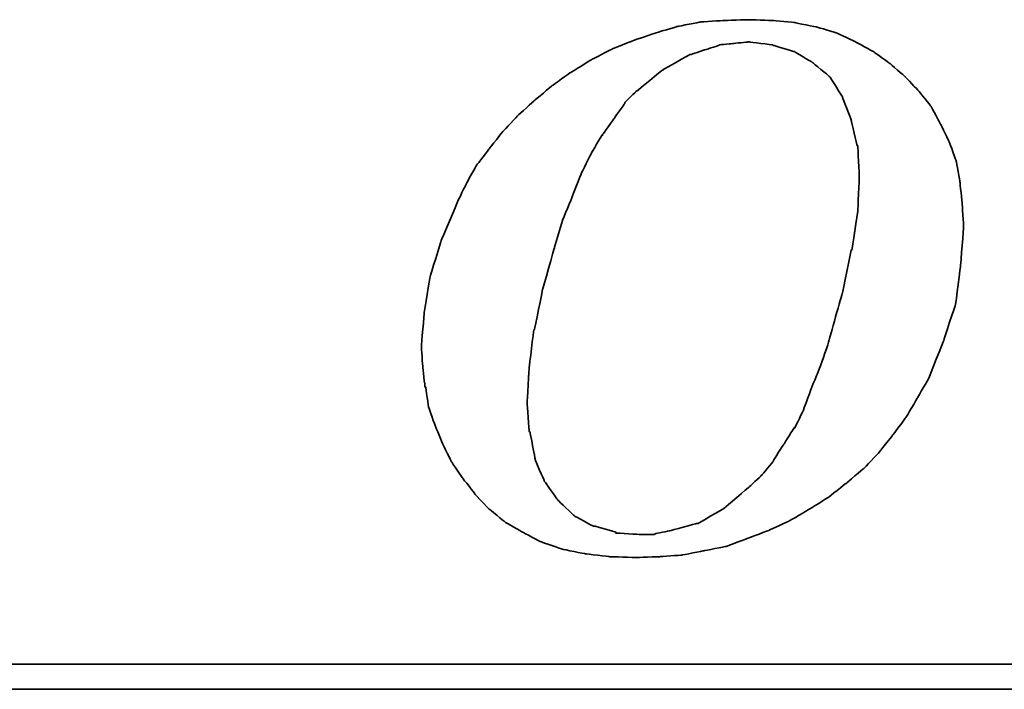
# Model space of a CAD drawing. Header units: millimetres. Extents: x 724 to 1034, y 320 to 423.
# Tile 39 of 57: x 957 to 966, y 350 to 356. Entities that reach past the tile are written whole.
import ezdxf

# ---------------------------------------------------------------- set-up
doc = ezdxf.new("R2010")
doc.units = ezdxf.units.MM
doc.header["$LTSCALE"] = 0.15
doc.layers.add('DIM', color=4, linetype='CONTINUOUS')
doc.layers.add('layer 1', color=7, linetype='CONTINUOUS')

# ---------------------------------------------------------------- blocks, each defined once
blk = doc.blocks.new('TBI MOTION logo(完整正式版)')
at = {"layer": 'layer 1', "color": 22, "lineweight": 35}
for points, knots in [([(-11.34375, -6.98375), (-11.34375, -6.98375), (-10.91375, -7.43875), (-10.91375, -7.43875), (-10.91375, -7.43875), (-10.91375, -7.43875), (-10.38625, -7.87125), (-10.38625, -7.87125), (-10.38625, -7.87125), (-10.38625, -7.87125), (-9.81125, -8.20375), (-9.81125, -8.20375), (-9.81125, -8.20375), (-9.81125, -8.20375), (-9.21125, -8.51875), (-9.21125, -8.51875), (-9.21125, -8.51875), (-9.21125, -8.51875), (-8.51625, -8.75875), (-8.51625, -8.75875), (-8.51625, -8.75875), (-8.51625, -8.75875), (-7.77125, -8.90375), (-7.77125, -8.90375), (-7.77125, -8.90375), (-7.77125, -8.90375), (-6.97875, -8.99875), (-6.97875, -8.99875), (-6.97875, -8.99875), (-6.97875, -8.99875), (-6.14125, -9.02375), (-6.14125, -9.02375), (-6.14125, -9.02375), (-6.14125, -9.02375), (-5.37125, -8.99875), (-5.37125, -8.99875), (-5.37125, -8.99875), (-5.37125, -8.99875), (-4.65375, -8.94875), (-4.65375, -8.94875), (-4.65375, -8.94875), (-4.65375, -8.94875), (-3.93375, -8.80625), (-3.93375, -8.80625), (-3.93375, -8.80625), (-3.93375, -8.80625), (-3.21375, -8.66375), (-3.21375, -8.66375), (-3.21375, -8.66375), (-3.21375, -8.66375), (-2.49375, -8.39875), (-2.49375, -8.39875), (-2.49375, -8.39875), (-2.49375, -8.39875), (-1.79875, -8.13375), (-1.79875, -8.13375), (-1.79875, -8.13375), (-1.79875, -8.13375), (-1.17375, -7.84375), (-1.17375, -7.84375), (-1.17375, -7.84375), (-1.17375, -7.84375), (-0.52375, -7.46375), (-0.52375, -7.46375), (-0.52375, -7.46375), (-0.52375, -7.46375), (0.10124, -7.07875), (0.10124, -7.07875), (0.10124, -7.07875), (0.10124, -7.07875), (0.67625, -6.62375), (0.67625, -6.62375), (0.67625, -6.62375), (0.67625, -6.62375), (1.24874, -6.14375), (1.24874, -6.14375), (1.24874, -6.14375), (1.24874, -6.14375), (1.72874, -5.64125), (1.72874, -5.64125), (1.72874, -5.64125), (1.72874, -5.64125), (2.18624, -5.06375), (2.18624, -5.06375), (2.18624, -5.06375), (2.18624, -5.06375), (2.61625, -4.48874), (2.61625, -4.48874), (2.61625, -4.48874), (2.61625, -4.48874), (3.00125, -3.83874), (3.00125, -3.83874), (3.00125, -3.83874), (3.00125, -3.83874), (3.36124, -3.21374), (3.36124, -3.21374), (3.36124, -3.21374), (3.36124, -3.21374), (3.84374, -1.99125), (3.84374, -1.99125), (3.84374, -1.99125), (3.84374, -1.99125), (4.22625, -0.81875), (4.22625, -0.81875), (4.22625, -0.81875), (4.22625, -0.81875), (4.39125, 0.45624), (4.39125, 0.45624), (4.39125, 0.45624), (4.39125, 0.45624), (4.48874, 1.70124), (4.48874, 1.70124), (4.48874, 1.70124), (4.48874, 1.70124), (4.43874, 2.44625), (4.43874, 2.44625), (4.43874, 2.44625), (4.43874, 2.44625), (4.36874, 3.14125), (4.36874, 3.14125), (4.36874, 3.14125), (4.36874, 3.14125), (4.25125, 3.81125), (4.25125, 3.81125), (4.25125, 3.81125), (4.25125, 3.81125), (4.03124, 4.41125), (4.03124, 4.41125), (4.03124, 4.41125), (4.03124, 4.41125), (3.74374, 5.01125), (3.74374, 5.01125), (3.74374, 5.01125), (3.74374, 5.01125), (3.43124, 5.58875), (3.43124, 5.58875), (3.43124, 5.58875), (3.43124, 5.58875), (3.02625, 6.09125), (3.02625, 6.09125), (3.02625, 6.09125), (3.02625, 6.09125), (2.59374, 6.54875), (2.59374, 6.54875), (2.59374, 6.54875), (2.59374, 6.54875), (2.09124, 6.98125), (2.09124, 6.98125), (2.09124, 6.98125), (2.09124, 6.98125), (1.56124, 7.36625), (1.56124, 7.36625), (1.56124, 7.36625), (1.56124, 7.36625), (0.98624, 7.67625), (0.98624, 7.67625), (0.98624, 7.67625), (0.98624, 7.67625), (0.38624, 7.96375), (0.38624, 7.96375), (0.38624, 7.96375), (0.38624, 7.96375), (-0.25875, 8.15625), (-0.25875, 8.15625), (-0.25875, 8.15625), (-0.25875, 8.15625), (-0.98125, 8.30125), (-0.98125, 8.30125), (-0.98125, 8.30125), (-0.98125, 8.30125), (-1.70124, 8.37125), (-1.70124, 8.37125), (-1.70124, 8.37125), (-1.70124, 8.37125), (-2.49375, 8.39624), (-2.49375, 8.39624), (-2.49375, 8.39624), (-2.49375, 8.39624), (-3.28625, 8.37125), (-3.28625, 8.37125), (-3.28625, 8.37125), (-3.28625, 8.37125), (-4.05125, 8.32125), (-4.05125, 8.32125), (-4.05125, 8.32125), (-4.05125, 8.32125), (-4.77375, 8.18125), (-4.77375, 8.18125), (-4.77375, 8.18125), (-4.77375, 8.18125), (-5.51625, 7.96375), (-5.51625, 7.96375), (-5.51625, 7.96375), (-5.51625, 7.96375), (-6.21125, 7.72625), (-6.21125, 7.72625), (-6.21125, 7.72625), (-6.21125, 7.72625), (-6.92875, 7.43625), (-6.92875, 7.43625), (-6.92875, 7.43625), (-6.92875, 7.43625), (-7.57875, 7.10125), (-7.57875, 7.10125), (-7.57875, 7.10125), (-7.57875, 7.10125), (-8.24875, 6.69125), (-8.24875, 6.69125), (-8.24875, 6.69125), (-8.24875, 6.69125), (-8.84875, 6.26125), (-8.84875, 6.26125), (-8.84875, 6.26125), (-8.84875, 6.26125), (-9.42625, 5.78125), (-9.42625, 5.78125), (-9.42625, 5.78125), (-9.42625, 5.78125), (-9.95375, 5.30125), (-9.95375, 5.30125), (-9.95375, 5.30125), (-9.95375, 5.30125), (-10.43375, 4.79624), (-10.43375, 4.79624), (-10.43375, 4.79624), (-10.43375, 4.79624), (-10.88875, 4.22125), (-10.88875, 4.22125), (-10.88875, 4.22125), (-10.88875, 4.22125), (-11.29875, 3.69375), (-11.29875, 3.69375), (-11.29875, 3.69375), (-11.29875, 3.69375), (-11.63375, 3.09125), (-11.63375, 3.09125), (-11.63375, 3.09125), (-11.63375, 3.09125), (-11.91875, 2.49625), (-11.91875, 2.49625), (-11.91875, 2.49625), (-11.91875, 2.49625), (-12.44875, 1.24625), (-12.44875, 1.24625), (-12.44875, 1.24625), (-12.44875, 1.24625), (-12.80875, 0.06874), (-12.80875, 0.06874), (-12.80875, 0.06874), (-12.80875, 0.06874), (-12.99875, -1.07875), (-12.99875, -1.07875), (-12.99875, -1.07875), (-12.99875, -1.07875), (-13.09375, -2.18375), (-13.09375, -2.18375), (-13.09375, -2.18375), (-13.09375, -2.18375), (-13.04875, -2.85375), (-13.04875, -2.85375), (-13.04875, -2.85375), (-13.04875, -2.85375), (-12.97375, -3.50375), (-12.97375, -3.50375), (-12.97375, -3.50375), (-12.97375, -3.50375), (-12.95375, -3.50375), (-12.95375, -3.50375), (-12.95375, -3.50375), (-12.95375, -3.50375), (-12.85375, -4.17375), (-12.85375, -4.17375), (-12.85375, -4.17375), (-12.85375, -4.17375), (-12.63875, -4.77624), (-12.63875, -4.77624), (-12.63875, -4.77624), (-12.63875, -4.77624), (-12.39875, -5.35125), (-12.39875, -5.35125), (-12.39875, -5.35125), (-12.39875, -5.35125), (-12.11375, -5.92875), (-12.11375, -5.92875), (-12.11375, -5.92875), (-12.11375, -5.92875), (-11.75375, -6.45375), (-11.75375, -6.45375), (-11.75375, -6.45375), (-11.75375, -6.45375), (-11.34375, -6.98375), (-11.34375, -6.98375)], [0, 0, 0, 0, 0.01369863, 0.01369863, 0.01369863, 0.01369864, 0.02739726, 0.02739726, 0.02739726, 0.02739727, 0.04109589, 0.04109589, 0.04109589, 0.0410959, 0.05479452, 0.05479452, 0.05479452, 0.05479453, 0.06849315, 0.06849315, 0.06849315, 0.06849316, 0.08219178, 0.08219178, 0.08219178, 0.08219179, 0.09589041, 0.09589041, 0.09589041, 0.09589042, 0.10958904, 0.10958904, 0.10958904, 0.10958905, 0.12328767, 0.12328767, 0.12328767, 0.12328768, 0.1369863, 0.1369863, 0.1369863, 0.13698631, 0.15068493, 0.15068493, 0.15068493, 0.15068494, 0.16438356, 0.16438356, 0.16438356, 0.16438357, 0.17808219, 0.17808219, 0.17808219, 0.1780822, 0.19178082, 0.19178082, 0.19178082, 0.19178083, 0.20547945, 0.20547945, 0.20547945, 0.20547946, 0.21917808, 0.21917808, 0.21917808, 0.21917809, 0.23287671, 0.23287671, 0.23287671, 0.23287672, 0.24657534, 0.24657534, 0.24657534, 0.24657535, 0.26027397, 0.26027397, 0.26027397, 0.26027398, 0.2739726, 0.2739726, 0.2739726, 0.27397261, 0.28767123, 0.28767123, 0.28767123, 0.28767124, 0.30136986, 0.30136986, 0.30136986, 0.30136987, 0.31506849, 0.31506849, 0.31506849, 0.3150685, 0.32876712, 0.32876712, 0.32876712, 0.32876713, 0.34246575, 0.34246575, 0.34246575, 0.34246576, 0.35616438, 0.35616438, 0.35616438, 0.35616439, 0.36986301, 0.36986301, 0.36986301, 0.36986302, 0.38356164, 0.38356164, 0.38356164, 0.38356165, 0.39726027, 0.39726027, 0.39726027, 0.39726028, 0.4109589, 0.4109589, 0.4109589, 0.41095891, 0.42465753, 0.42465753, 0.42465753, 0.42465754, 0.43835616, 0.43835616, 0.43835616, 0.43835617, 0.45205479, 0.45205479, 0.45205479, 0.4520548, 0.46575342, 0.46575342, 0.46575342, 0.46575343, 0.47945205, 0.47945205, 0.47945205, 0.47945206, 0.49315068, 0.49315068, 0.49315068, 0.49315069, 0.50684932, 0.50684932, 0.50684932, 0.50684933, 0.52054795, 0.52054795, 0.52054795, 0.52054796, 0.53424658, 0.53424658, 0.53424658, 0.53424659, 0.54794521, 0.54794521, 0.54794521, 0.54794522, 0.56164384, 0.56164384, 0.56164384, 0.56164385, 0.57534247, 0.57534247, 0.57534247, 0.57534248, 0.5890411, 0.5890411, 0.5890411, 0.58904111, 0.60273973, 0.60273973, 0.60273973, 0.60273974, 0.61643836, 0.61643836, 0.61643836, 0.61643837, 0.63013699, 0.63013699, 0.63013699, 0.630137, 0.64383562, 0.64383562, 0.64383562, 0.64383563, 0.65753425, 0.65753425, 0.65753425, 0.65753426, 0.67123288, 0.67123288, 0.67123288, 0.67123289, 0.68493151, 0.68493151, 0.68493151, 0.68493152, 0.69863014, 0.69863014, 0.69863014, 0.69863015, 0.71232877, 0.71232877, 0.71232877, 0.71232878, 0.7260274, 0.7260274, 0.7260274, 0.72602741, 0.73972603, 0.73972603, 0.73972603, 0.73972604, 0.75342466, 0.75342466, 0.75342466, 0.75342467, 0.76712329, 0.76712329, 0.76712329, 0.7671233, 0.78082192, 0.78082192, 0.78082192, 0.78082193, 0.79452055, 0.79452055, 0.79452055, 0.79452056, 0.80821918, 0.80821918, 0.80821918, 0.80821919, 0.82191781, 0.82191781, 0.82191781, 0.82191782, 0.83561644, 0.83561644, 0.83561644, 0.83561645, 0.84931507, 0.84931507, 0.84931507, 0.84931508, 0.8630137, 0.8630137, 0.8630137, 0.86301371, 0.87671233, 0.87671233, 0.87671233, 0.87671234, 0.89041096, 0.89041096, 0.89041096, 0.89041097, 0.90410959, 0.90410959, 0.90410959, 0.9041096, 0.91780822, 0.91780822, 0.91780822, 0.91780823, 0.93150685, 0.93150685, 0.93150685, 0.93150686, 0.94520548, 0.94520548, 0.94520548, 0.94520549, 0.95890411, 0.95890411, 0.95890411, 0.95890412, 0.97260274, 0.97260274, 0.97260274, 0.97260275, 0.98630137, 0.98630137, 0.98630137, 0.98630138, 1, 1, 1, 1]), ([(-8.77875, 1.03124), (-8.77875, 1.03124), (-8.51625, 1.89625), (-8.51625, 1.89625), (-8.51625, 1.89625), (-8.51625, 1.89625), (-8.20375, 2.66375), (-8.20375, 2.66375), (-8.20375, 2.66375), (-8.20375, 2.66375), (-7.91625, 3.38125), (-7.91625, 3.38125), (-7.91625, 3.38125), (-7.91625, 3.38125), (-7.91625, 3.40624), (-7.91625, 3.40624), (-7.91625, 3.40624), (-7.91625, 3.40624), (-7.57875, 4.07624), (-7.57875, 4.07624), (-7.57875, 4.07624), (-7.57875, 4.07624), (-7.24375, 4.65125), (-7.24375, 4.65125), (-7.24375, 4.65125), (-7.24375, 4.65125), (-7.21875, 4.65125), (-7.21875, 4.65125), (-7.21875, 4.65125), (-7.21875, 4.65125), (-7.21875, 4.67624), (-7.21875, 4.67624), (-7.21875, 4.67624), (-7.21875, 4.67624), (-6.83625, 5.20375), (-6.83625, 5.20375), (-6.83625, 5.20375), (-6.83625, 5.20375), (-6.49875, 5.68625), (-6.49875, 5.68625), (-6.49875, 5.68625), (-6.49875, 5.68625), (-6.49875, 5.70625), (-6.49875, 5.70625), (-6.49875, 5.70625), (-6.49875, 5.70625), (-6.11625, 6.09125), (-6.11625, 6.09125), (-6.11625, 6.09125), (-6.11625, 6.09125), (-6.09125, 6.09125), (-6.09125, 6.09125), (-6.09125, 6.09125), (-6.09125, 6.09125), (-5.27375, 6.76625), (-5.27375, 6.76625), (-5.27375, 6.76625), (-5.27375, 6.76625), (-5.24875, 6.76625), (-5.24875, 6.76625), (-5.24875, 6.76625), (-5.24875, 6.76625), (-5.24875, 6.78625), (-5.24875, 6.78625), (-5.24875, 6.78625), (-5.24875, 6.78625), (-4.38875, 7.26624), (-4.38875, 7.26624), (-4.38875, 7.26624), (-4.38875, 7.26624), (-4.36125, 7.26624), (-4.36125, 7.26624), (-4.36125, 7.26624), (-4.36125, 7.26624), (-3.93375, 7.41125), (-3.93375, 7.41125), (-3.93375, 7.41125), (-3.93375, 7.41125), (-3.47375, 7.55625), (-3.47375, 7.55625), (-3.47375, 7.55625), (-3.47375, 7.55625), (-3.45375, 7.55625), (-3.45375, 7.55625), (-3.45375, 7.55625), (-3.45375, 7.55625), (-3.42875, 7.58124), (-3.42875, 7.58124), (-3.42875, 7.58124), (-3.42875, 7.58124), (-2.97375, 7.62625), (-2.97375, 7.62625), (-2.97375, 7.62625), (-2.97375, 7.62625), (-2.49375, 7.67625), (-2.49375, 7.67625), (-2.49375, 7.67625), (-2.49375, 7.67625), (-2.46875, 7.67625), (-2.46875, 7.67625), (-2.46875, 7.67625), (-2.46875, 7.67625), (-1.70124, 7.58124), (-1.70124, 7.58124), (-1.70124, 7.58124), (-1.70124, 7.58124), (-1.67875, 7.55625), (-1.67875, 7.55625), (-1.67875, 7.55625), (-1.67875, 7.55625), (-1.65375, 7.55625), (-1.65375, 7.55625), (-1.65375, 7.55625), (-1.65375, 7.55625), (-1.03125, 7.36625), (-1.03125, 7.36625), (-1.03125, 7.36625), (-1.03125, 7.36625), (-1.00625, 7.36625), (-1.00625, 7.36625), (-1.00625, 7.36625), (-1.00625, 7.36625), (-0.43124, 7.02624), (-0.43124, 7.02624), (-0.43124, 7.02624), (-0.43124, 7.02624), (-0.40625, 7.00624), (-0.40625, 7.00624), (-0.40625, 7.00624), (-0.40625, 7.00624), (0.12124, 6.57124), (0.12124, 6.57124), (0.12124, 6.57124), (0.12124, 6.57124), (0.14624, 6.54875), (0.14624, 6.54875), (0.14624, 6.54875), (0.14624, 6.54875), (0.17124, 6.52375), (0.17124, 6.52375), (0.17124, 6.52375), (0.17124, 6.52375), (0.55625, 5.89875), (0.55625, 5.89875), (0.55625, 5.89875), (0.55625, 5.89875), (0.55625, 5.87625), (0.55625, 5.87625), (0.55625, 5.87625), (0.55625, 5.87625), (0.84124, 5.15625), (0.84124, 5.15625), (0.84124, 5.15625), (0.84124, 5.15625), (0.84124, 5.13125), (0.84124, 5.13125), (0.84124, 5.13125), (0.84124, 5.13125), (1.03624, 4.31875), (1.03624, 4.31875), (1.03624, 4.31875), (1.03624, 4.31875), (1.05624, 4.31875), (1.05624, 4.31875), (1.05624, 4.31875), (1.05624, 4.31875), (1.05624, 4.29125), (1.05624, 4.29125), (1.05624, 4.29125), (1.05624, 4.29125), (1.10625, 3.33125), (1.10625, 3.33125), (1.10625, 3.33125), (1.10625, 3.33125), (1.10625, 3.30875), (1.10625, 3.30875), (1.10625, 3.30875), (1.10625, 3.30875), (1.05624, 2.20624), (1.05624, 2.20624), (1.05624, 2.20624), (1.05624, 2.20624), (1.05624, 2.18124), (1.05624, 2.18124), (1.05624, 2.18124), (1.05624, 2.18124), (0.86624, 0.93624), (0.86624, 0.93624), (0.86624, 0.93624), (0.86624, 0.93624), (0.84124, 0.93624), (0.84124, 0.93624), (0.84124, 0.93624), (0.84124, 0.93624), (0.55625, -0.45874), (0.55625, -0.45874), (0.55625, -0.45874), (0.55625, -0.45874), (0.12124, -1.99125), (0.12124, -1.99125), (0.12124, -1.99125), (0.12124, -1.99125), (0.12124, -2.01874), (0.12124, -2.01874), (0.12124, -2.01874), (0.12124, -2.01874), (-0.13874, -2.78375), (-0.13874, -2.78375), (-0.13874, -2.78375), (-0.13874, -2.78375), (-0.43124, -3.50375), (-0.43124, -3.50375), (-0.43124, -3.50375), (-0.43124, -3.50375), (-0.69375, -4.19875), (-0.69375, -4.19875), (-0.69375, -4.19875), (-0.69375, -4.19875), (-0.69375, -4.22375), (-0.69375, -4.22375), (-0.69375, -4.22375), (-0.69375, -4.22375), (-0.98125, -4.82374), (-0.98125, -4.82374), (-0.98125, -4.82374), (-0.98125, -4.82374), (-1.00625, -4.82374), (-1.00625, -4.82374), (-1.00625, -4.82374), (-1.00625, -4.82374), (-1.33875, -5.35125), (-1.33875, -5.35125), (-1.33875, -5.35125), (-1.33875, -5.35125), (-1.67875, -5.87875), (-1.67875, -5.87875), (-1.67875, -5.87875), (-1.67875, -5.87875), (-1.67875, -5.90375), (-1.67875, -5.90375), (-1.67875, -5.90375), (-1.67875, -5.90375), (-2.05875, -6.35875), (-2.05875, -6.35875), (-2.05875, -6.35875), (-2.05875, -6.35875), (-2.08375, -6.38375), (-2.08375, -6.38375), (-2.08375, -6.38375), (-2.08375, -6.38375), (-2.46875, -6.74375), (-2.46875, -6.74375), (-2.46875, -6.74375), (-2.46875, -6.74375), (-3.25875, -7.41625), (-3.25875, -7.41625), (-3.25875, -7.41625), (-3.25875, -7.41625), (-3.28625, -7.43875), (-3.28625, -7.43875), (-3.28625, -7.43875), (-3.28625, -7.43875), (-4.12375, -7.91875), (-4.12375, -7.91875), (-4.12375, -7.91875), (-4.12375, -7.91875), (-4.14875, -7.91875), (-4.14875, -7.91875), (-4.14875, -7.91875), (-4.14875, -7.91875), (-4.17125, -7.91875), (-4.17125, -7.91875), (-4.17125, -7.91875), (-4.17125, -7.91875), (-5.03375, -8.15875), (-5.03375, -8.15875), (-5.03375, -8.15875), (-5.03375, -8.15875), (-5.51625, -8.25625), (-5.51625, -8.25625), (-5.51625, -8.25625), (-5.51625, -8.25625), (-5.54125, -8.27875), (-5.54125, -8.27875), (-5.54125, -8.27875), (-5.54125, -8.27875), (-5.56375, -8.27875), (-5.56375, -8.27875), (-5.56375, -8.27875), (-5.56375, -8.27875), (-5.99625, -8.27875), (-5.99625, -8.27875), (-5.99625, -8.27875), (-5.99625, -8.27875), (-6.76375, -8.23125), (-6.76375, -8.23125), (-6.76375, -8.23125), (-6.76375, -8.23125), (-6.78875, -8.23125), (-6.78875, -8.23125), (-6.78875, -8.23125), (-6.78875, -8.23125), (-6.78875, -8.20375), (-6.78875, -8.20375), (-6.78875, -8.20375), (-6.78875, -8.20375), (-7.45875, -8.01375), (-7.45875, -8.01375), (-7.45875, -8.01375), (-7.45875, -8.01375), (-7.48375, -8.01375), (-7.48375, -8.01375), (-7.48375, -8.01375), (-7.48375, -8.01375), (-7.50875, -8.01375), (-7.50875, -8.01375), (-7.50875, -8.01375), (-7.50875, -8.01375), (-8.13125, -7.67875), (-8.13125, -7.67875), (-8.13125, -7.67875), (-8.13125, -7.67875), (-8.15625, -7.65375), (-8.15625, -7.65375), (-8.15625, -7.65375), (-8.15625, -7.65375), (-8.65875, -7.17375), (-8.65875, -7.17375), (-8.65875, -7.17375), (-8.65875, -7.17375), (-8.68375, -7.14875), (-8.68375, -7.14875), (-8.68375, -7.14875), (-8.68375, -7.14875), (-9.08875, -6.57375), (-9.08875, -6.57375), (-9.08875, -6.57375), (-9.08875, -6.57375), (-9.11375, -6.54875), (-9.11375, -6.54875), (-9.11375, -6.54875), (-9.11375, -6.54875), (-9.11375, -6.52875), (-9.11375, -6.52875), (-9.11375, -6.52875), (-9.11375, -6.52875), (-9.40375, -5.85375), (-9.40375, -5.85375), (-9.40375, -5.85375), (-9.40375, -5.85375), (-9.40375, -5.82875), (-9.40375, -5.82875), (-9.40375, -5.82875), (-9.40375, -5.82875), (-9.56875, -4.96875), (-9.56875, -4.96875), (-9.56875, -4.96875), (-9.56875, -4.96875), (-9.59375, -4.94375), (-9.59375, -4.94375), (-9.59375, -4.94375), (-9.59375, -4.94375), (-9.66375, -4.03375), (-9.66375, -4.03375), (-9.66375, -4.03375), (-9.66375, -4.03375), (-9.66375, -4.00875), (-9.66375, -4.00875), (-9.66375, -4.00875), (-9.66375, -4.00875), (-9.59375, -2.85375), (-9.59375, -2.85375), (-9.59375, -2.85375), (-9.59375, -2.85375), (-9.45125, -1.65875), (-9.45125, -1.65875), (-9.45125, -1.65875), (-9.45125, -1.65875), (-9.42625, -1.63375), (-9.42625, -1.63375), (-9.42625, -1.63375), (-9.42625, -1.63375), (-9.16125, -0.33875), (-9.16125, -0.33875), (-9.16125, -0.33875), (-9.16125, -0.33875), (-8.77875, 1.00624), (-8.77875, 1.00624), (-8.77875, 1.00624), (-8.77875, 1.00624), (-8.77875, 1.03124), (-8.77875, 1.03124)], [0, 0, 0, 0, 0.01020408, 0.01020408, 0.01020408, 0.01020409, 0.02040816, 0.02040816, 0.02040816, 0.02040817, 0.03061224, 0.03061224, 0.03061224, 0.03061225, 0.04081633, 0.04081633, 0.04081633, 0.04081634, 0.05102041, 0.05102041, 0.05102041, 0.05102042, 0.06122449, 0.06122449, 0.06122449, 0.0612245, 0.07142857, 0.07142857, 0.07142857, 0.07142858, 0.08163265, 0.08163265, 0.08163265, 0.08163266, 0.09183673, 0.09183673, 0.09183673, 0.09183674, 0.10204082, 0.10204082, 0.10204082, 0.10204083, 0.1122449, 0.1122449, 0.1122449, 0.11224491, 0.12244898, 0.12244898, 0.12244898, 0.12244899, 0.13265306, 0.13265306, 0.13265306, 0.13265307, 0.14285714, 0.14285714, 0.14285714, 0.14285715, 0.15306122, 0.15306122, 0.15306122, 0.15306123, 0.16326531, 0.16326531, 0.16326531, 0.16326532, 0.17346939, 0.17346939, 0.17346939, 0.1734694, 0.18367347, 0.18367347, 0.18367347, 0.18367348, 0.19387755, 0.19387755, 0.19387755, 0.19387756, 0.20408163, 0.20408163, 0.20408163, 0.20408164, 0.21428571, 0.21428571, 0.21428571, 0.21428572, 0.2244898, 0.2244898, 0.2244898, 0.22448981, 0.23469388, 0.23469388, 0.23469388, 0.23469389, 0.24489796, 0.24489796, 0.24489796, 0.24489797, 0.25510204, 0.25510204, 0.25510204, 0.25510205, 0.26530612, 0.26530612, 0.26530612, 0.26530613, 0.2755102, 0.2755102, 0.2755102, 0.27551021, 0.28571429, 0.28571429, 0.28571429, 0.2857143, 0.29591837, 0.29591837, 0.29591837, 0.29591838, 0.30612245, 0.30612245, 0.30612245, 0.30612246, 0.31632653, 0.31632653, 0.31632653, 0.31632654, 0.32653061, 0.32653061, 0.32653061, 0.32653062, 0.33673469, 0.33673469, 0.33673469, 0.3367347, 0.34693878, 0.34693878, 0.34693878, 0.34693879, 0.35714286, 0.35714286, 0.35714286, 0.35714287, 0.36734694, 0.36734694, 0.36734694, 0.36734695, 0.37755102, 0.37755102, 0.37755102, 0.37755103, 0.3877551, 0.3877551, 0.3877551, 0.38775511, 0.39795918, 0.39795918, 0.39795918, 0.39795919, 0.40816327, 0.40816327, 0.40816327, 0.40816328, 0.41836735, 0.41836735, 0.41836735, 0.41836736, 0.42857143, 0.42857143, 0.42857143, 0.42857144, 0.43877551, 0.43877551, 0.43877551, 0.43877552, 0.44897959, 0.44897959, 0.44897959, 0.4489796, 0.45918367, 0.45918367, 0.45918367, 0.45918368, 0.46938776, 0.46938776, 0.46938776, 0.46938777, 0.47959184, 0.47959184, 0.47959184, 0.47959185, 0.48979592, 0.48979592, 0.48979592, 0.48979593, 0.5, 0.5, 0.5, 0.50000001, 0.51020408, 0.51020408, 0.51020408, 0.51020409, 0.52040816, 0.52040816, 0.52040816, 0.52040817, 0.53061224, 0.53061224, 0.53061224, 0.53061225, 0.54081633, 0.54081633, 0.54081633, 0.54081634, 0.55102041, 0.55102041, 0.55102041, 0.55102042, 0.56122449, 0.56122449, 0.56122449, 0.5612245, 0.57142857, 0.57142857, 0.57142857, 0.57142858, 0.58163265, 0.58163265, 0.58163265, 0.58163266, 0.59183673, 0.59183673, 0.59183673, 0.59183674, 0.60204082, 0.60204082, 0.60204082, 0.60204083, 0.6122449, 0.6122449, 0.6122449, 0.61224491, 0.62244898, 0.62244898, 0.62244898, 0.62244899, 0.63265306, 0.63265306, 0.63265306, 0.63265307, 0.64285714, 0.64285714, 0.64285714, 0.64285715, 0.65306122, 0.65306122, 0.65306122, 0.65306123, 0.66326531, 0.66326531, 0.66326531, 0.66326532, 0.67346939, 0.67346939, 0.67346939, 0.6734694, 0.68367347, 0.68367347, 0.68367347, 0.68367348, 0.69387755, 0.69387755, 0.69387755, 0.69387756, 0.70408163, 0.70408163, 0.70408163, 0.70408164, 0.71428571, 0.71428571, 0.71428571, 0.71428572, 0.7244898, 0.7244898, 0.7244898, 0.72448981, 0.73469388, 0.73469388, 0.73469388, 0.73469389, 0.74489796, 0.74489796, 0.74489796, 0.74489797, 0.75510204, 0.75510204, 0.75510204, 0.75510205, 0.76530612, 0.76530612, 0.76530612, 0.76530613, 0.7755102, 0.7755102, 0.7755102, 0.77551021, 0.78571429, 0.78571429, 0.78571429, 0.7857143, 0.79591837, 0.79591837, 0.79591837, 0.79591838, 0.80612245, 0.80612245, 0.80612245, 0.80612246, 0.81632653, 0.81632653, 0.81632653, 0.81632654, 0.82653061, 0.82653061, 0.82653061, 0.82653062, 0.83673469, 0.83673469, 0.83673469, 0.8367347, 0.84693878, 0.84693878, 0.84693878, 0.84693879, 0.85714286, 0.85714286, 0.85714286, 0.85714287, 0.86734694, 0.86734694, 0.86734694, 0.86734695, 0.87755102, 0.87755102, 0.87755102, 0.87755103, 0.8877551, 0.8877551, 0.8877551, 0.88775511, 0.89795918, 0.89795918, 0.89795918, 0.89795919, 0.90816327, 0.90816327, 0.90816327, 0.90816328, 0.91836735, 0.91836735, 0.91836735, 0.91836736, 0.92857143, 0.92857143, 0.92857143, 0.92857144, 0.93877551, 0.93877551, 0.93877551, 0.93877552, 0.94897959, 0.94897959, 0.94897959, 0.9489796, 0.95918367, 0.95918367, 0.95918367, 0.95918368, 0.96938776, 0.96938776, 0.96938776, 0.96938777, 0.97959184, 0.97959184, 0.97959184, 0.97959185, 0.98979592, 0.98979592, 0.98979592, 0.98979593, 1, 1, 1, 1]), ([(75.90875, -9.47875), (75.90875, -9.47875), (75.90875, -12.28625), (75.90875, -12.28625), (75.90875, -12.28625), (75.90875, -12.28625), (75.90875, -12.47875), (75.90875, -12.47875), (75.90875, -12.47875), (75.90875, -12.47875), (75.71625, -12.47875), (75.71625, -12.47875), (75.71625, -12.47875), (75.71625, -12.47875), (-88.32875, -12.47875), (-88.32875, -12.47875), (-88.32875, -12.47875), (-88.32875, -12.47875), (-88.32875, -13.29375), (-88.32875, -13.29375), (-88.32875, -13.29375), (-88.32875, -13.29375), (82.89125, -13.29375), (82.89125, -13.29375), (82.89125, -13.29375), (82.89125, -13.29375), (75.90875, -9.47875), (75.90875, -9.47875)], [0, 0, 0, 0, 0.14285714, 0.14285714, 0.14285714, 0.14285715, 0.28571429, 0.28571429, 0.28571429, 0.2857143, 0.42857143, 0.42857143, 0.42857143, 0.42857144, 0.57142857, 0.57142857, 0.57142857, 0.57142858, 0.71428571, 0.71428571, 0.71428571, 0.71428572, 0.85714286, 0.85714286, 0.85714286, 0.85714287, 1, 1, 1, 1])]:
    blk.add_open_spline(points, degree=3, knots=knots, dxfattribs=at)

msp = doc.modelspace()

# ---------------------------------------------------------------- block references
at = {"layer": 'DIM', "color": 7, "xscale": 0.2736514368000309, "yscale": 0.2736514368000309, "zscale": 0.2736514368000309}
msp.add_blockref('TBI MOTION logo(完整正式版)', (964.4665, 353.7), dxfattribs=at)

doc.saveas('drawing.dxf')
